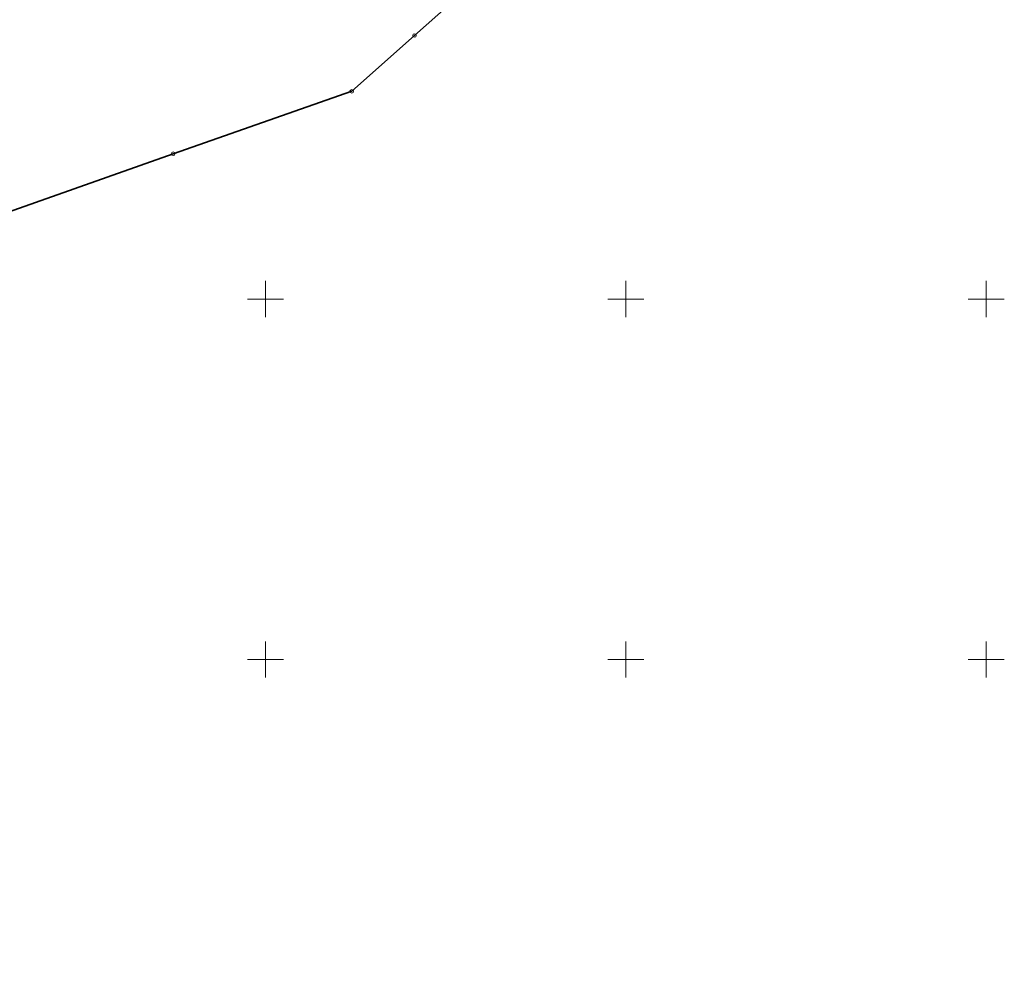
# Model space of a CAD drawing. Header units: metres. Extents: x 0 to 6497944, y 0 to 5963356.
# Tile 184 of 197: x 6497566 to 6497702, y 5962958 to 5963089. Entities that reach past the tile are written whole.
import ezdxf
from ezdxf import colors
from ezdxf.entities.mleader import LeaderData, LeaderLine
from ezdxf.math import Vec2, Vec3

# ---------------------------------------------------------------- set-up
doc = ezdxf.new("R2010")
doc.units = ezdxf.units.M
doc.header["$MEASUREMENT"] = 0
doc.layers.get('0').update_dxf_attribs({"color": 8, "linetype": 'CONTINUOUS', "lineweight": 13})
for name, color, linetype, lineweight in [('218_GRANICA_UzYTKU', 8, 'CONTINUOUS', 13), ('219_LINIA_GRANICY', 3, 'CONTINUOUS', 35), ('E_proj_opisy_ośw.', 7, 'CONTINUOUS', 13), ('siatka', 8, 'CONTINUOUS', 13)]:
    doc.layers.add(name, color=color, linetype=linetype, lineweight=lineweight)
doc.styles.add('Narrow', font='ARIALN.TTF', dxfattribs={"height": 2})

# ---------------------------------------------------------------- blocks, each defined once
blk = doc.blocks.new('GRT')
at = {"color": 0, "linetype": 'Continuous', "lineweight": 18}
blk.add_circle((0, 0), 0.5, dxfattribs=at)
blk = doc.blocks.new('_None')

msp = doc.modelspace()

# ---------------------------------------------------------------- linework, layer by layer
at = {"layer": '218_GRANICA_UzYTKU', "flags": 128}
for points in [[(6497620.68, 5963086.55), (6497636.46, 5963100.57)], [(6497611.97, 5963078.81), (6497620.68, 5963086.55)], [(6497587.2, 5963070.14), (6497611.97, 5963078.81)], [(6497554.3, 5963058.55), (6497587.2, 5963070.14)]]:
    msp.add_lwpolyline(points, dxfattribs=at)
at = {"layer": '219_LINIA_GRANICY', "flags": 128}
for points in [[(6497636.46, 5963100.57), (6497620.68, 5963086.55)], [(6497620.68, 5963086.55), (6497611.97, 5963078.81)], [(6497611.97, 5963078.81), (6497587.2, 5963070.14)], [(6497587.2, 5963070.14), (6497554.3, 5963058.55)]]:
    msp.add_lwpolyline(points, dxfattribs=at)
at = {"layer": 'siatka', "flags": 128}
for points in [[(6497600, 5963047.5), (6497600, 5963052.5)], [(6497650, 5963047.5), (6497650, 5963052.5)], [(6497700, 5963047.5), (6497700, 5963052.5)], [(6497597.5, 5963050), (6497602.5, 5963050)], [(6497647.5, 5963050), (6497652.5, 5963050)], [(6497697.5, 5963050), (6497702.5, 5963050)], [(6497600, 5962997.5), (6497600, 5963002.5)], [(6497650, 5962997.5), (6497650, 5963002.5)], [(6497700, 5962997.5), (6497700, 5963002.5)], [(6497597.5, 5963000), (6497602.5, 5963000)], [(6497647.5, 5963000), (6497652.5, 5963000)], [(6497697.5, 5963000), (6497702.5, 5963000)]]:
    msp.add_lwpolyline(points, dxfattribs=at)

# ---------------------------------------------------------------- block references
at = {"xscale": 0.5, "yscale": 0.5, "zscale": 0.5}
for p in [(6497620.68, 5963086.55), (6497611.97, 5963078.81), (6497587.2, 5963070.14)]:
    msp.add_blockref('GRT', p, dxfattribs=at)

# ---------------------------------------------------------------- next in the draw order: leaders
at = {"layer": 'E_proj_opisy_ośw.', "color": 10}
ml = msp.add_multileader_mtext('Standard', dxfattribs=at)
ml.set_content('\\A1;LT 108', color=10, style='Narrow')
ml.set_leader_properties(color=256)
ml.set_arrow_properties(name='NONE')
ml.build(insert=Vec2(0, 0))
ml.multileader.update_dxf_attribs({"leader_type": 0, "has_dogleg": 0, "has_text_frame": 1, "text_left_attachment_type": 3, "dogleg_length": 0.36, "arrow_head_size": 0, "scale": 0.7})
ctx = ml.context
ctx.base_point, ctx.scale, ctx.char_height, ctx.arrow_head_size, ctx.landing_gap_size, ctx.plane_origin = Vec3(6497590.21, 5963168.08), 0.7, 1.2, 0, 0.42, Vec3(6498440.77, 5963064.19)
ctx.left_attachment = 3
notes = []
notes.append((ctx, [(0, (0, 0, 0), (0, 0), (1, 0), 1, [])]))
ctx.mtext.insert, ctx.mtext.line_spacing_factor, ctx.mtext.flow_direction = Vec3(6497590.63, 5963168.7), 0.266667, 5
ctx.mtext.has_bg_fill, ctx.mtext.bg_color, ctx.mtext.bg_scale_factor, ctx.mtext.bg_transparency, ctx.mtext.use_window_bg_color = 1, -1073741824, 1.5, 0, 1
for ctx, leaders in notes:
    for number, flags, end, landing, length, lines in leaders:
        leader = LeaderData()
        leader.index, (leader.has_last_leader_line, leader.has_dogleg_vector, leader.attachment_direction) = number, flags
        leader.last_leader_point, leader.dogleg_vector, leader.dogleg_length = Vec3(end), Vec3(landing), length
        for number, points, colour, breaks in lines:
            line = LeaderLine()
            line.index, line.vertices, line.color, line.breaks = number, Vec3.list(points), colors.encode_raw_color(colour), breaks
            leader.lines.append(line)
        ctx.leaders.append(leader)

# ---------------------------------------------------------------- next in the draw order: leaders
ml = msp.add_multileader_mtext('Standard', dxfattribs=at)
ml.set_content('\\A1;LT 109', color=10, style='Narrow')
ml.set_leader_properties(color=256)
ml.set_arrow_properties(name='NONE')
ml.build(insert=Vec2(0, 0))
ml.multileader.update_dxf_attribs({"leader_type": 0, "has_dogleg": 0, "has_text_frame": 1, "text_left_attachment_type": 3, "dogleg_length": 0.36, "arrow_head_size": 0, "scale": 0.7})
ctx = ml.context
ctx.base_point, ctx.scale, ctx.char_height, ctx.arrow_head_size, ctx.landing_gap_size, ctx.plane_origin = Vec3(6497636.96, 5963185.46), 0.7, 1.2, 0, 0.42, Vec3(6498487.93, 5963080.84)
ctx.left_attachment = 3
notes = []
notes.append((ctx, [(0, (0, 0, 0), (0, 0), (1, 0), 1, [])]))
ctx.mtext.insert, ctx.mtext.line_spacing_factor, ctx.mtext.flow_direction = Vec3(6497637.38, 5963186.08), 0.266667, 5
ctx.mtext.has_bg_fill, ctx.mtext.bg_color, ctx.mtext.bg_scale_factor, ctx.mtext.bg_transparency, ctx.mtext.use_window_bg_color = 1, -1073741824, 1.5, 0, 1
for ctx, leaders in notes:
    for number, flags, end, landing, length, lines in leaders:
        leader = LeaderData()
        leader.index, (leader.has_last_leader_line, leader.has_dogleg_vector, leader.attachment_direction) = number, flags
        leader.last_leader_point, leader.dogleg_vector, leader.dogleg_length = Vec3(end), Vec3(landing), length
        for number, points, colour, breaks in lines:
            line = LeaderLine()
            line.index, line.vertices, line.color, line.breaks = number, Vec3.list(points), colors.encode_raw_color(colour), breaks
            leader.lines.append(line)
        ctx.leaders.append(leader)

# ---------------------------------------------------------------- next in the draw order: leaders
ml = msp.add_multileader_mtext('Standard', dxfattribs=at)
ml.set_content('\\A1;LT 110', color=10, style='Narrow')
ml.set_leader_properties(color=256)
ml.set_arrow_properties(name='NONE')
ml.build(insert=Vec2(0, 0))
ml.multileader.update_dxf_attribs({"leader_type": 0, "has_dogleg": 0, "has_text_frame": 1, "text_left_attachment_type": 3, "dogleg_length": 0.36, "arrow_head_size": 0, "scale": 0.7})
ctx = ml.context
ctx.base_point, ctx.scale, ctx.char_height, ctx.arrow_head_size, ctx.landing_gap_size, ctx.plane_origin = Vec3(6497684.16, 5963202.62), 0.7, 1.2, 0, 0.42, Vec3(6498534.84, 5963098.19)
ctx.left_attachment = 3
notes = []
notes.append((ctx, [(0, (0, 0, 0), (0, 0), (1, 0), 1, [])]))
ctx.mtext.insert, ctx.mtext.line_spacing_factor, ctx.mtext.flow_direction = Vec3(6497684.58, 5963203.24), 0.266667, 5
ctx.mtext.has_bg_fill, ctx.mtext.bg_color, ctx.mtext.bg_scale_factor, ctx.mtext.bg_transparency, ctx.mtext.use_window_bg_color = 1, -1073741824, 1.5, 0, 1
for ctx, leaders in notes:
    for number, flags, end, landing, length, lines in leaders:
        leader = LeaderData()
        leader.index, (leader.has_last_leader_line, leader.has_dogleg_vector, leader.attachment_direction) = number, flags
        leader.last_leader_point, leader.dogleg_vector, leader.dogleg_length = Vec3(end), Vec3(landing), length
        for number, points, colour, breaks in lines:
            line = LeaderLine()
            line.index, line.vertices, line.color, line.breaks = number, Vec3.list(points), colors.encode_raw_color(colour), breaks
            leader.lines.append(line)
        ctx.leaders.append(leader)

doc.saveas('drawing.dxf')
